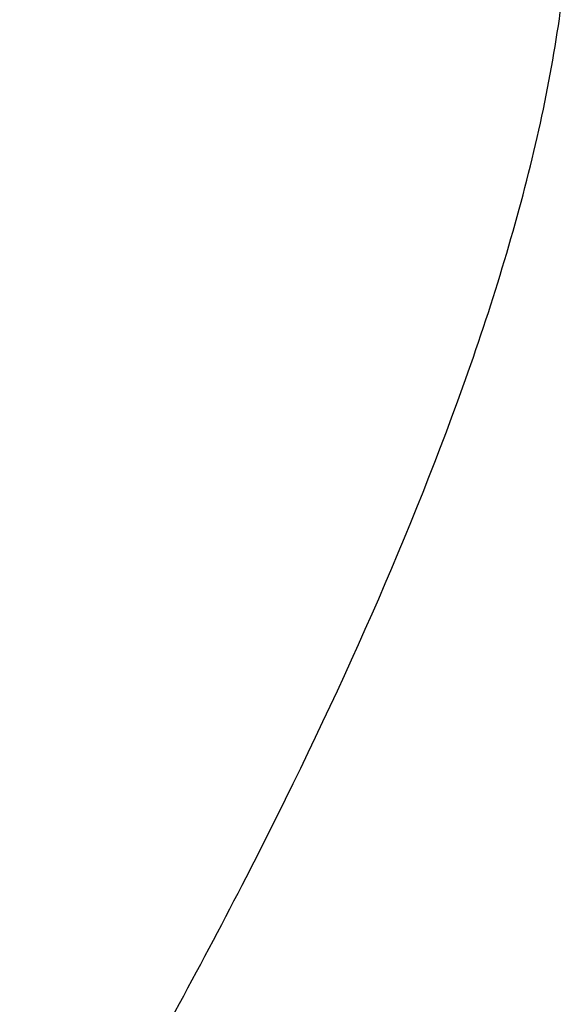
# Model space of a CAD drawing. Header units: millimetres. Extents: x 245 to 557, y 190 to 283.
# Tile 23 of 53: x 466.4 to 469.39, y 223.92 to 229.28. Entities that reach past the tile are written whole.
import ezdxf

# ---------------------------------------------------------------- set-up
doc = ezdxf.new("R2010")
doc.units = ezdxf.units.MM
doc.layers.add('OUT', color=3, linetype='Continuous')

msp = doc.modelspace()

# ---------------------------------------------------------------- linework, layer by layer
at = {"layer": 'OUT', "color": 0}
msp.add_open_spline([(457.9113, 229.7657), (457.923, 229.5733), (457.9454, 229.3762), (458.0095, 228.9726), (458.0513, 228.7655), (458.2004, 228.1398), (458.3314, 227.7141), (458.6424, 226.8455), (458.8224, 226.4026), (459.2241, 225.4993), (459.4453, 225.0406), (459.9151, 224.1265), (460.1648, 223.6686), (460.6943, 222.753), (460.9736, 222.2951), (461.4249, 221.6145), (461.5808, 221.3888), (461.9095, 220.9428), (462.082, 220.7225), (462.4532, 220.3034), (462.6516, 220.1021), (462.9905, 219.8541), (463.1129, 219.7794), (463.3766, 219.6714), (463.5196, 219.6396), (463.8032, 219.6424), (463.9456, 219.677), (464.2064, 219.788), (464.3289, 219.8643), (464.6676, 220.1165), (464.8637, 220.3171), (465.2341, 220.7379), (465.4044, 220.9563), (465.7304, 221.3996), (465.8857, 221.6248), (466.3363, 222.3051), (466.6168, 222.7652), (467.1504, 223.6892), (467.4024, 224.1524), (468.1039, 225.5205), (468.5061, 226.4116), (468.9733, 227.7173), (469.106, 228.15), (469.3032, 228.9803), (469.3689, 229.3805), (469.3924, 229.7657)], degree=3, knots=[0, 0, 0, 0, 0.03125, 0.03125, 0.0625, 0.0625, 0.125, 0.125, 0.1875, 0.1875, 0.25, 0.25, 0.3125, 0.3125, 0.375, 0.375, 0.40625, 0.40625, 0.4375, 0.4375, 0.46875, 0.46875, 0.484375, 0.484375, 0.5, 0.5, 0.515625, 0.515625, 0.53125, 0.53125, 0.5625, 0.5625, 0.59375, 0.59375, 0.625, 0.625, 0.6875, 0.6875, 0.75, 0.75, 0.875, 0.875, 0.9375, 0.9375, 1, 1, 1, 1], dxfattribs=at)

doc.saveas('drawing.dxf')
